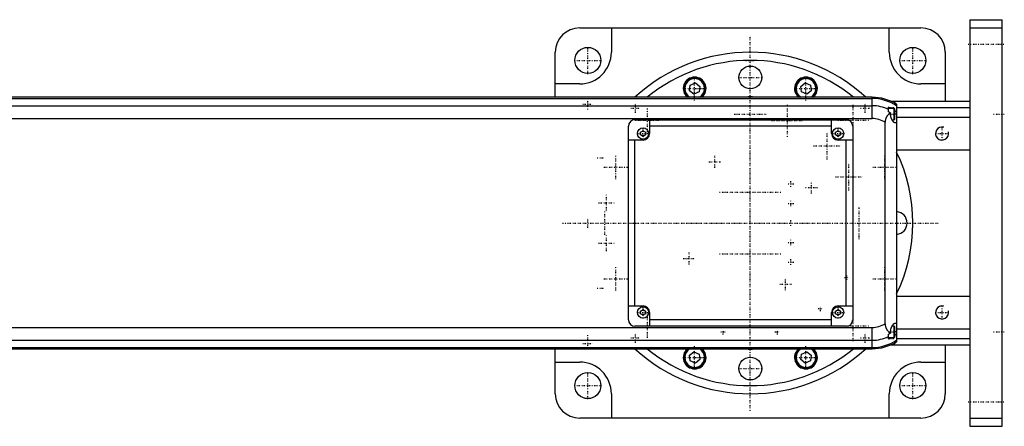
# Model space of a CAD drawing. Extents: x -1055 to 156, y -125 to 125.
# Tile 2 of 2: x -450 to 156, y -125 to 125. Entities that reach past the tile are written whole.
import ezdxf

# ---------------------------------------------------------------- set-up
doc = ezdxf.new("R2010")
doc.units = 0
doc.linetypes.add('CENTER', pattern=[1.5, 0.45, -0.5, 0.05, -0.5])
for name, color, linetype in [('AM_0', 7, 'CONTINUOUS'), ('AM_10', 7, 'CONTINUOUS'), ('AM_7', 7, 'CENTER')]:
    doc.layers.add(name, color=color, linetype=linetype)

msp = doc.modelspace()

# ---------------------------------------------------------------- linework, layer by layer
at = {"layer": 'AM_0', "color": 7, "linetype": 'CONTINUOUS'}
for p, q in [((135, 125), (155, 125)), ((135, 125), (135, -125)), ((155, -125), (155, 125)), ((-105, 120), (105, 120)), ((-85.5, 120), (-85.5, 105)), ((85.5, 105), (85.5, 120)), ((135, 120), (155, 120)), ((-120, 77.32), (-120, 105)), ((120, 105), (120, 75)), ((-105, 85.5), (-120, 85.5)), ((-37, 84.8), (-33.8, 86.12)), ((-33.8, 86.12), (-31.05, 84.01)), ((31.05, 84.01), (33.8, 86.12)), ((33.8, 86.12), (37, 84.8)), ((120, 85.5), (105, 85.5)), ((-37.45, 81.36), (-37, 84.8)), ((-34.7, 79.25), (-37.45, 81.36)), ((-31.5, 80.58), (-34.7, 79.25)), ((-31.05, 84.01), (-31.5, 80.58)), ((31.5, 80.58), (31.05, 84.01)), ((34.7, 79.25), (31.5, 80.58)), ((37.45, 81.36), (34.7, 79.25)), ((37, 84.8), (37.45, 81.36)), ((75, 77.32), (-659, 77.32)), ((-659, 76.54), (75, 76.54)), ((75, 64.2), (75, 77.32)), ((86.23, 75), (135, 75)), ((88.6, 74.5), (87.32, 74.5)), ((89, 74.1), (88.6, 74.5)), ((88.6, 73.84), (88.6, 74.5)), ((89, 73.62), (89, 74.1)), ((90, 73.02), (90, -73.02)), ((-659, 72.1), (75, 72.1)), ((85, 68.39), (85, 71.21)), ((88.6, 70.5), (85, 70.5)), ((86.34, 67), (86.34, 67.64)), ((89, 70.1), (88.6, 70.5)), ((88.6, 63.5), (88.6, 70.5)), ((89, 63.9), (89, 70.1)), ((90, 67), (89, 67)), ((90, 71), (135, 71)), ((-659, 64.2), (75, 64.2)), ((-71, 63.5), (59, 63.5)), ((-62, 63.5), (-62, 55)), ((50, 55), (50, 63.5)), ((83, -61.92), (83, 61.92)), ((87.2, 63.5), (88.6, 63.5)), ((88.6, 63.5), (89, 63.9)), ((90, 65), (135, 65)), ((-75, -59.5), (-75, 59.5)), ((-67.5, 55.87), (-66, 56.73)), ((-67.5, 54.13), (-67.5, 55.87)), ((-66, 56.73), (-64.5, 55.87)), ((-64.5, 55.87), (-64.5, 54.13)), ((50, 59.5), (-62, 59.5)), ((52.5, 55.87), (54, 56.73)), ((52.5, 54.13), (52.5, 55.87)), ((54, 56.73), (55.5, 55.87)), ((55.5, 55.87), (55.5, 54.13)), ((63, 59.5), (63, -59.5)), ((-66, 51), (-75, 51)), ((-71, -51), (-71, 51)), ((-66, 53.27), (-67.5, 54.13)), ((-64.5, 54.13), (-66, 53.27)), ((54, 53.27), (52.5, 54.13)), ((55.5, 54.13), (54, 53.27)), ((63, 51), (54, 51)), ((59, -51), (59, 51)), ((90, 45), (135, 45)), ((90, -45), (135, -45)), ((-75, -51), (-66, -51)), ((-67.5, -54.13), (-66, -53.27)), ((-67.5, -55.87), (-67.5, -54.13)), ((-66, -53.27), (-64.5, -54.13)), ((-64.5, -54.13), (-64.5, -55.87)), ((52.5, -54.13), (54, -53.27)), ((52.5, -55.87), (52.5, -54.13)), ((54, -51), (63, -51)), ((54, -53.27), (55.5, -54.13)), ((55.5, -54.13), (55.5, -55.87)), ((-66, -56.73), (-67.5, -55.87)), ((-64.5, -55.87), (-66, -56.73)), ((-62, -55), (-62, -63.5)), ((50, -59.5), (-62, -59.5)), ((50, -63.5), (50, -55)), ((54, -56.73), (52.5, -55.87)), ((55.5, -55.87), (54, -56.73)), ((-659, -64.2), (75, -64.2)), ((59, -63.5), (-71, -63.5)), ((75, -77.32), (75, -64.2)), ((88.6, -63.5), (87.2, -63.5)), ((89, -63.9), (88.6, -63.5)), ((88.6, -70.5), (88.6, -63.5)), ((89, -70.1), (89, -63.9)), ((90, -65), (135, -65)), ((-659, -72.1), (75, -72.1)), ((85, -71.21), (85, -68.39)), ((85, -70.5), (88.6, -70.5)), ((86.34, -67.64), (86.34, -67)), ((88.6, -70.5), (89, -70.1)), ((90, -67), (89, -67)), ((90, -71), (135, -71)), ((-659, -76.54), (75, -76.54)), ((-659, -77.32), (75, -77.32)), ((-120, -105), (-120, -77.32)), ((86.23, -75), (135, -75)), ((87.32, -74.5), (88.6, -74.5)), ((88.6, -74.5), (88.6, -73.84)), ((88.6, -74.5), (89, -74.1)), ((89, -74.1), (89, -73.62)), ((120, -75), (120, -105)), ((-37.45, -81.36), (-34.7, -79.25)), ((-37, -84.8), (-37.45, -81.36)), ((-33.8, -86.12), (-37, -84.8)), ((-34.7, -79.25), (-31.5, -80.58)), ((-31.05, -84.01), (-33.8, -86.12)), ((-31.5, -80.58), (-31.05, -84.01)), ((31.05, -84.01), (31.5, -80.58)), ((33.8, -86.12), (31.05, -84.01)), ((31.5, -80.58), (34.7, -79.25)), ((37, -84.8), (33.8, -86.12)), ((34.7, -79.25), (37.45, -81.36)), ((37.45, -81.36), (37, -84.8)), ((-120, -85.5), (-105, -85.5)), ((105, -85.5), (120, -85.5)), ((-85.5, -105), (-85.5, -120)), ((85.5, -120), (85.5, -105)), ((105, -120), (-105, -120)), ((135, -120), (155, -120)), ((135, -125), (155, -125))]:
    msp.add_line(p, q, dxfattribs=at)
for points in [[(86.34, 67.64, 0), (86.2, 67.57, 0), (85.92, 67.42, 0), (85.64, 67.24, 0), (85.5, 67.14, 0), (85.36, 67.04, 0), (85.1, 66.82, 0), (84.84, 66.59, 0), (84.59, 66.32, 0), (84.45, 66.16, 0), (84.41, 66.11, 0), (84.37, 66.07, 0), (84.35, 66.04, 0), (84.33, 66.02, 0), (84.29, 65.97, 0), (84.25, 65.92, 0), (84.21, 65.87, 0), (84.17, 65.81, 0), (84.14, 65.76, 0), (84.12, 65.73, 0), (84.1, 65.71, 0), (84.06, 65.65, 0), (84.03, 65.6, 0), (84.01, 65.57, 0), (83.99, 65.54, 0), (83.96, 65.49, 0), (83.92, 65.43, 0), (83.9, 65.4, 0), (83.89, 65.38, 0), (83.85, 65.32, 0), (83.82, 65.26, 0), (83.79, 65.2, 0), (83.75, 65.14, 0), (83.72, 65.08, 0), (83.71, 65.05, 0), (83.69, 65.02, 0), (83.66, 64.96, 0), (83.63, 64.9, 0), (83.6, 64.83, 0), (83.57, 64.77, 0), (83.54, 64.71, 0), (83.53, 64.68, 0), (83.52, 64.64, 0), (83.49, 64.58, 0), (83.46, 64.52, 0), (83.44, 64.45, 0), (83.41, 64.39, 0), (83.39, 64.32, 0), (83.38, 64.29, 0), (83.37, 64.25, 0), (83.34, 64.19, 0), (83.32, 64.12, 0), (83.3, 64.05, 0), (83.28, 63.98, 0), (83.26, 63.92, 0), (83.25, 63.88, 0), (83.24, 63.85, 0), (83.22, 63.78, 0), (83.2, 63.71, 0), (83.19, 63.64, 0), (83.17, 63.57, 0), (83.16, 63.5, 0), (83.15, 63.46, 0), (83.14, 63.43, 0), (83.13, 63.36, 0), (83.11, 63.28, 0), (83.11, 63.25, 0), (83.1, 63.21, 0), (83.09, 63.14, 0), (83.08, 63.07, 0), (83.07, 63.03, 0), (83.07, 62.99, 0), (83.06, 62.92, 0), (83.05, 62.85, 0), (83.04, 62.77, 0), (83.04, 62.7, 0), (83.03, 62.63, 0), (83.03, 62.59, 0), (83.02, 62.55, 0), (83.02, 62.48, 0), (83.01, 62.41, 0), (83, 62.15, 0), (83, 61.92, 0)], [(89.23, 61.5, 0), (89.22, 61.5, 0), (89.19, 61.5, 0), (89.16, 61.5, 0), (89.15, 61.5, 0), (89.14, 61.51, 0), (89.11, 61.51, 0), (89.08, 61.52, 0), (89.05, 61.52, 0), (89.02, 61.53, 0), (88.99, 61.54, 0), (88.98, 61.54, 0), (88.96, 61.55, 0), (88.93, 61.56, 0), (88.9, 61.57, 0), (88.87, 61.59, 0), (88.84, 61.6, 0), (88.81, 61.62, 0), (88.79, 61.63, 0), (88.78, 61.63, 0), (88.74, 61.65, 0), (88.71, 61.67, 0), (88.69, 61.68, 0), (88.68, 61.69, 0), (88.64, 61.71, 0), (88.61, 61.74, 0), (88.59, 61.75, 0), (88.58, 61.76, 0), (88.54, 61.78, 0), (88.51, 61.81, 0), (88.48, 61.84, 0), (88.44, 61.86, 0), (88.41, 61.89, 0), (88.39, 61.91, 0), (88.37, 61.92, 0), (88.34, 61.96, 0), (88.3, 61.99, 0), (88.27, 62.02, 0), (88.23, 62.05, 0), (88.2, 62.09, 0), (88.18, 62.11, 0), (88.16, 62.13, 0), (88.13, 62.16, 0), (88.09, 62.2, 0), (88.05, 62.24, 0), (88.02, 62.28, 0), (87.98, 62.32, 0), (87.97, 62.34, 0), (87.95, 62.36, 0), (87.91, 62.41, 0), (87.88, 62.45, 0), (87.84, 62.49, 0), (87.81, 62.54, 0), (87.77, 62.59, 0), (87.76, 62.61, 0), (87.74, 62.63, 0), (87.7, 62.68, 0), (87.67, 62.73, 0), (87.64, 62.78, 0), (87.6, 62.83, 0), (87.57, 62.88, 0), (87.55, 62.9, 0), (87.53, 62.93, 0), (87.5, 62.98, 0), (87.47, 63.03, 0), (87.45, 63.06, 0), (87.44, 63.09, 0), (87.4, 63.14, 0), (87.37, 63.19, 0), (87.36, 63.22, 0), (87.34, 63.25, 0), (87.31, 63.3, 0), (87.28, 63.36, 0), (87.24, 63.42, 0), (87.21, 63.48, 0), (87.18, 63.54, 0), (87.17, 63.57, 0), (87.15, 63.6, 0), (87.12, 63.66, 0), (87.09, 63.72, 0), (87.06, 63.79, 0), (87.03, 63.85, 0), (87, 63.92, 0), (86.98, 63.95, 0), (86.97, 63.99, 0), (86.94, 64.05, 0), (86.91, 64.12, 0), (86.88, 64.19, 0), (86.86, 64.26, 0), (86.83, 64.33, 0), (86.82, 64.37, 0), (86.8, 64.41, 0), (86.78, 64.48, 0), (86.75, 64.55, 0), (86.73, 64.63, 0), (86.7, 64.7, 0), (86.68, 64.78, 0), (86.67, 64.81, 0), (86.65, 64.85, 0), (86.63, 64.93, 0), (86.61, 65.01, 0), (86.59, 65.08, 0), (86.57, 65.16, 0), (86.55, 65.24, 0), (86.54, 65.28, 0), (86.53, 65.32, 0), (86.51, 65.4, 0), (86.49, 65.48, 0), (86.49, 65.52, 0), (86.48, 65.56, 0), (86.46, 65.64, 0), (86.45, 65.72, 0), (86.44, 65.77, 0), (86.43, 65.81, 0), (86.42, 65.89, 0), (86.41, 65.97, 0), (86.4, 66.05, 0), (86.39, 66.13, 0), (86.38, 66.22, 0), (86.37, 66.26, 0), (86.37, 66.3, 0), (86.36, 66.38, 0), (86.36, 66.47, 0), (86.35, 66.55, 0), (86.35, 66.63, 0), (86.34, 66.71, 0), (86.34, 66.75, 0), (86.34, 66.8, 0), (86.34, 66.88, 0), (86.34, 66.96, 0), (86.34, 67, 0)], [(90, 62.39, 0), (89.99, 62.34, 0), (89.96, 62.25, 0), (89.93, 62.16, 0), (89.91, 62.12, 0), (89.9, 62.08, 0), (89.86, 62, 0), (89.83, 61.93, 0), (89.79, 61.86, 0), (89.75, 61.8, 0), (89.71, 61.74, 0), (89.69, 61.72, 0), (89.66, 61.69, 0), (89.62, 61.65, 0), (89.57, 61.61, 0), (89.52, 61.58, 0), (89.47, 61.55, 0), (89.42, 61.53, 0), (89.39, 61.52, 0), (89.37, 61.52, 0), (89.31, 61.51, 0), (89.26, 61.5, 0), (89.23, 61.5, 0)], [(83, -61.92, 0), (83, -62.15, 0), (83.01, -62.41, 0), (83.02, -62.48, 0), (83.02, -62.55, 0), (83.03, -62.59, 0), (83.03, -62.63, 0), (83.04, -62.7, 0), (83.04, -62.77, 0), (83.05, -62.85, 0), (83.06, -62.92, 0), (83.07, -62.99, 0), (83.07, -63.03, 0), (83.08, -63.07, 0), (83.09, -63.14, 0), (83.1, -63.21, 0), (83.11, -63.25, 0), (83.11, -63.28, 0), (83.13, -63.36, 0), (83.14, -63.43, 0), (83.15, -63.46, 0), (83.16, -63.5, 0), (83.17, -63.57, 0), (83.19, -63.64, 0), (83.21, -63.71, 0), (83.22, -63.78, 0), (83.24, -63.86, 0), (83.25, -63.89, 0), (83.26, -63.93, 0), (83.28, -63.99, 0), (83.3, -64.06, 0), (83.32, -64.13, 0), (83.35, -64.2, 0), (83.37, -64.27, 0), (83.38, -64.3, 0), (83.39, -64.33, 0), (83.42, -64.4, 0), (83.44, -64.47, 0), (83.47, -64.53, 0), (83.49, -64.6, 0), (83.52, -64.66, 0), (83.54, -64.69, 0), (83.55, -64.72, 0), (83.58, -64.79, 0), (83.61, -64.85, 0), (83.64, -64.91, 0), (83.67, -64.97, 0), (83.7, -65.03, 0), (83.71, -65.06, 0), (83.73, -65.09, 0), (83.76, -65.15, 0), (83.79, -65.21, 0), (83.83, -65.27, 0), (83.86, -65.33, 0), (83.89, -65.39, 0), (83.91, -65.42, 0), (83.93, -65.45, 0), (83.96, -65.5, 0), (84, -65.56, 0), (84.02, -65.59, 0), (84.04, -65.61, 0), (84.07, -65.67, 0), (84.11, -65.72, 0), (84.13, -65.75, 0), (84.15, -65.78, 0), (84.19, -65.83, 0), (84.22, -65.88, 0), (84.26, -65.93, 0), (84.3, -65.98, 0), (84.34, -66.03, 0), (84.36, -66.06, 0), (84.38, -66.08, 0), (84.42, -66.13, 0), (84.46, -66.18, 0), (84.6, -66.34, 0), (84.86, -66.6, 0), (85.11, -66.84, 0), (85.38, -67.05, 0), (85.51, -67.15, 0), (85.65, -67.25, 0), (85.92, -67.42, 0), (86.2, -67.57, 0), (86.34, -67.64, 0)], [(86.34, -67, 0), (86.34, -66.96, 0), (86.34, -66.88, 0), (86.34, -66.8, 0), (86.34, -66.75, 0), (86.34, -66.71, 0), (86.35, -66.63, 0), (86.35, -66.55, 0), (86.36, -66.47, 0), (86.36, -66.38, 0), (86.37, -66.3, 0), (86.37, -66.26, 0), (86.38, -66.22, 0), (86.39, -66.13, 0), (86.4, -66.05, 0), (86.41, -65.97, 0), (86.42, -65.89, 0), (86.43, -65.81, 0), (86.44, -65.77, 0), (86.45, -65.72, 0), (86.46, -65.64, 0), (86.48, -65.56, 0), (86.49, -65.52, 0), (86.49, -65.48, 0), (86.51, -65.4, 0), (86.53, -65.32, 0), (86.54, -65.28, 0), (86.55, -65.24, 0), (86.57, -65.16, 0), (86.59, -65.08, 0), (86.61, -65.01, 0), (86.63, -64.93, 0), (86.65, -64.85, 0), (86.67, -64.81, 0), (86.68, -64.78, 0), (86.7, -64.7, 0), (86.73, -64.63, 0), (86.75, -64.55, 0), (86.78, -64.48, 0), (86.8, -64.41, 0), (86.82, -64.37, 0), (86.83, -64.33, 0), (86.86, -64.26, 0), (86.88, -64.19, 0), (86.91, -64.12, 0), (86.94, -64.05, 0), (86.97, -63.99, 0), (86.98, -63.95, 0), (87, -63.92, 0), (87.03, -63.85, 0), (87.06, -63.79, 0), (87.09, -63.72, 0), (87.12, -63.66, 0), (87.15, -63.6, 0), (87.17, -63.57, 0), (87.18, -63.54, 0), (87.21, -63.48, 0), (87.24, -63.42, 0), (87.28, -63.36, 0), (87.31, -63.3, 0), (87.34, -63.25, 0), (87.36, -63.22, 0), (87.37, -63.19, 0), (87.4, -63.14, 0), (87.44, -63.09, 0), (87.45, -63.06, 0), (87.47, -63.03, 0), (87.5, -62.98, 0), (87.53, -62.93, 0), (87.55, -62.9, 0), (87.57, -62.88, 0), (87.6, -62.83, 0), (87.64, -62.78, 0), (87.67, -62.73, 0), (87.7, -62.68, 0), (87.74, -62.63, 0), (87.76, -62.61, 0), (87.77, -62.59, 0), (87.81, -62.54, 0), (87.84, -62.49, 0), (87.88, -62.45, 0), (87.91, -62.41, 0), (87.95, -62.36, 0), (87.97, -62.34, 0), (87.98, -62.32, 0), (88.02, -62.28, 0), (88.05, -62.24, 0), (88.09, -62.2, 0), (88.13, -62.16, 0), (88.16, -62.13, 0), (88.18, -62.11, 0), (88.2, -62.09, 0), (88.23, -62.05, 0), (88.27, -62.02, 0), (88.3, -61.99, 0), (88.34, -61.96, 0), (88.37, -61.92, 0), (88.39, -61.91, 0), (88.41, -61.89, 0), (88.44, -61.86, 0), (88.48, -61.84, 0), (88.51, -61.81, 0), (88.54, -61.78, 0), (88.58, -61.76, 0), (88.59, -61.75, 0), (88.61, -61.74, 0), (88.64, -61.71, 0), (88.68, -61.69, 0), (88.69, -61.68, 0), (88.71, -61.67, 0), (88.74, -61.65, 0), (88.78, -61.63, 0), (88.79, -61.63, 0), (88.81, -61.62, 0), (88.84, -61.6, 0), (88.87, -61.59, 0), (88.9, -61.57, 0), (88.93, -61.56, 0), (88.96, -61.55, 0), (88.98, -61.54, 0), (88.99, -61.54, 0), (89.02, -61.53, 0), (89.05, -61.52, 0), (89.08, -61.52, 0), (89.11, -61.51, 0), (89.14, -61.51, 0), (89.15, -61.5, 0), (89.16, -61.5, 0), (89.19, -61.5, 0), (89.22, -61.5, 0), (89.23, -61.5, 0)], [(89.23, -61.5, 0), (89.26, -61.5, 0), (89.31, -61.51, 0), (89.37, -61.52, 0), (89.39, -61.52, 0), (89.42, -61.53, 0), (89.47, -61.55, 0), (89.52, -61.58, 0), (89.57, -61.61, 0), (89.62, -61.65, 0), (89.66, -61.69, 0), (89.69, -61.72, 0), (89.71, -61.74, 0), (89.75, -61.8, 0), (89.79, -61.86, 0), (89.83, -61.93, 0), (89.86, -62, 0), (89.9, -62.08, 0), (89.91, -62.12, 0), (89.93, -62.16, 0), (89.96, -62.25, 0), (89.99, -62.34, 0), (90, -62.39, 0)]]:
    msp.add_polyline3d(points, dxfattribs=at)
for centre, radius in [((-100, 100), 8), ((100, 100), 8), ((0, 89.5), 7), ((-66, 55), 3.5), ((54, 55), 3.5), ((-66, -55), 3.5), ((54, -55), 3.5), ((0, -89.5), 7), ((-100, -100), 8), ((100, -100), 8)]:
    msp.add_circle(centre, radius, dxfattribs=at)
for centre, radius, start, end in [((-105, 105), 15, 90, 180), ((105, 105), 15, 0, 90), ((-105, 105), 19.5, 270, 0), ((0, 0), 105, 47.42403, 132.57597), ((105, 105), 19.5, 180, 270), ((0, 0), 100, 50.64212, 129.35788), ((-34.25, 82.69), 7, 309.93747, 230.06253), ((-34.25, 82.69), 6.5, 304.33785, 235.66215), ((-34.25, 82.69), 6.1, 298.37309, 241.62691), ((34.25, 82.69), 7, 309.93747, 230.06253), ((34.25, 82.69), 6.5, 304.33785, 235.66215), ((34.25, 82.69), 6.1, 298.37309, 241.62691), ((0, 0), 77.5, 86.09423, 93.90577), ((75, 49), 28.32, 58.01745, 90), ((75, 49), 27.54, 57.0038, 90), ((75, 49), 23.1, 64.3441, 90), ((75, 49), 24.36, 61.95471, 65.76372), ((75, 49), 21.81, 58.68726, 62.71524), ((75, 49), 24.36, 51.9935, 54.92132), ((-71, 59.5), 4, 90, 180), ((59, 59.5), 4, 0, 90), ((75, 49), 15.2, 58.24314, 90), ((-66, 55), 4, 270, 0), ((54, 55), 4, 180, 270), ((0, 0), 100, 334.15807, 25.84193), ((89.5, 0), 7, 274.09604, 85.90396), ((-66, -55), 4, 0, 90), ((54, -55), 4, 90, 180), ((-71, -59.5), 4, 180, 270), ((59, -59.5), 4, 270, 0), ((75, -49), 15.2, 270, 301.75686), ((75, -49), 23.1, 270, 295.6559), ((75, -49), 27.54, 270, 302.9962), ((75, -49), 21.81, 297.28476, 301.31274), ((75, -49), 24.36, 294.23628, 298.04529), ((75, -49), 24.36, 305.07868, 308.0065), ((0, 0), 105, 227.42403, 312.57597), ((0, 0), 100, 230.64212, 309.35788), ((-34.25, -82.69), 7, 129.93747, 50.06253), ((-34.25, -82.69), 6.5, 124.33785, 55.66215), ((-34.25, -82.69), 6.1, 118.37309, 61.62691), ((0, 0), 77.5, 266.09423, 273.90577), ((34.25, -82.69), 7, 129.93747, 50.06253), ((34.25, -82.69), 6.5, 124.33785, 55.66215), ((34.25, -82.69), 6.1, 118.37309, 61.62691), ((75, -49), 28.32, 270, 301.98255), ((-105, -105), 19.5, 0, 90), ((105, -105), 19.5, 90, 180), ((-105, -105), 15, 180, 270), ((105, -105), 15, 270, 0)]:
    msp.add_arc(centre, radius, start, end, dxfattribs=at)
at = {"layer": 'AM_10', "color": 7, "linetype": 'CONTINUOUS'}
for centre in [(118, 55), (118, -55)]:
    msp.add_arc(centre, 4, 75, 15, dxfattribs=at)
at = {"layer": 'AM_7', "color": 4, "linetype": 'CENTER'}
for p, q in [((0, -115.5), (0, 115.5)), ((134, 110), (156, 110)), ((-100, 91.6), (-100, 108.4)), ((100, 91.6), (100, 108.4)), ((-108.4, 100), (-91.6, 100)), ((-2.89, 100), (2.89, 100)), ((91.6, 100), (108.4, 100)), ((-34.25, 75.34), (-34.25, 90.04)), ((-7.35, 89.5), (7.35, 89.5)), ((34.25, 75.34), (34.25, 90.04)), ((-41.6, 82.69), (-26.9, 82.69)), ((26.9, 82.69), (41.6, 82.69)), ((-103.15, 73), (-96.85, 73)), ((-100, 69.85), (-100, 76.15)), ((-70.71, 67.82), (-70.71, 73.6)), ((22.92, 52.98), (22.92, 72.93)), ((63.29, 53.84), (63.29, 72.74)), ((70.71, 67.82), (70.71, 73.6)), ((-73.6, 70.71), (-67.82, 70.71)), ((-63.29, 55.94), (-63.29, 70.64)), ((-9.97, 67), (9.97, 67)), ((67.82, 70.71), (73.6, 70.71)), ((84.8, 71), (89.2, 71)), ((84.8, 67), (89.2, 67)), ((149.7, 67), (156.3, 67)), ((-70.64, 63.29), (-55.94, 63.29)), ((12.94, 62.96), (32.89, 62.96)), ((53.84, 63.29), (72.74, 63.29)), ((-69.67, 55), (-62.33, 55)), ((-66, 51.33), (-66, 58.68)), ((47.38, 38.98), (47.38, 55.78)), ((50.33, 55), (57.67, 55)), ((54, 51.33), (54, 58.68)), ((113.8, 55), (122.2, 55)), ((118, 50.8), (118, 59.2)), ((0, -47.25), (0, 47.25)), ((38.98, 47.38), (55.78, 47.38)), ((-94.2, 40), (-89.8, 40)), ((-82.69, 26.9), (-82.69, 41.6)), ((-25.43, 37.67), (-18.08, 37.67)), ((-21.75, 34), (-21.75, 41.35)), ((60.72, 19.92), (60.72, 36.72)), ((82.69, 26.9), (82.69, 41.6)), ((-90.04, 34.25), (-75.34, 34.25)), ((75.34, 34.25), (90.04, 34.25)), ((25, 22.27), (25, 25.73)), ((37.67, 18.07), (37.67, 25.43)), ((52.32, 28.32), (69.12, 28.32)), ((-18.9, 19), (18.9, 19)), ((23.27, 24), (26.73, 24)), ((34, 21.75), (41.35, 21.75)), ((-93.32, 12.5), (-83.88, 12.5)), ((-88.6, 7.78), (-88.6, 17.23)), ((25, 10.27), (25, 13.73)), ((-89.5, -7.35), (-89.5, 7.35)), ((23.27, 12), (26.73, 12)), ((67, -9.97), (67, 9.97)), ((-100, -2.89), (-100, 2.89)), ((-47.25, 0), (47.25, 0)), ((25, -1.73), (25, 1.73)), ((100, -2.89), (100, 2.89)), ((-115.5, 0), (115.5, 0)), ((-88.6, -17.22), (-88.6, -7.77)), ((23.27, -12), (26.73, -12)), ((25, -13.73), (25, -10.27)), ((-93.32, -12.5), (-83.88, -12.5)), ((-37.67, -25.43), (-37.67, -18.08)), ((-41.35, -21.75), (-34, -21.75)), ((-18.9, -19), (18.9, -19)), ((23.27, -24), (26.73, -24)), ((25, -25.73), (25, -22.27)), ((-82.69, -41.6), (-82.69, -26.9)), ((82.69, -41.6), (82.69, -26.9)), ((-90.04, -34.25), (-75.34, -34.25)), ((21.75, -41.35), (21.75, -34)), ((57.89, -33.49), (60.83, -33.49)), ((59.36, -34.96), (59.36, -32.02)), ((75.34, -34.25), (90.04, -34.25)), ((-94.2, -40), (-89.8, -40)), ((18.07, -37.67), (25.43, -37.67)), ((-66, -58.67), (-66, -51.32)), ((41.82, -52.64), (44.76, -52.64)), ((43.29, -54.11), (43.29, -51.17)), ((54, -58.67), (54, -51.32)), ((63.29, -72.74), (63.29, -53.84)), ((118, -59.2), (118, -50.8)), ((-69.67, -55), (-62.33, -55)), ((-63.29, -70.64), (-63.29, -55.94)), ((50.33, -55), (57.67, -55)), ((113.8, -55), (122.2, -55)), ((-70.64, -63.29), (-55.94, -63.29)), ((-16.65, -68.47), (-16.65, -65.53)), ((16.65, -68.47), (16.65, -65.53)), ((53.84, -63.29), (72.74, -63.29)), ((-103.15, -72), (-96.85, -72)), ((-100, -77.15), (-100, -68.85)), ((-73.6, -70.71), (-67.82, -70.71)), ((-70.71, -73.6), (-70.71, -67.82)), ((-18.12, -67), (-15.18, -67)), ((15.18, -67), (18.12, -67)), ((67.82, -70.71), (73.6, -70.71)), ((70.71, -73.6), (70.71, -67.82)), ((84.8, -67), (89.2, -67)), ((84.8, -71), (89.2, -71)), ((149.7, -67), (156.3, -67)), ((-103.15, -74), (-96.85, -74)), ((-34.25, -90.04), (-34.25, -75.34)), ((34.25, -90.04), (34.25, -75.34)), ((-41.6, -82.69), (-26.9, -82.69)), ((26.9, -82.69), (41.6, -82.69)), ((-7.35, -89.5), (7.35, -89.5)), ((-100, -108.4), (-100, -91.6)), ((100, -108.4), (100, -91.6)), ((-108.4, -100), (-91.6, -100)), ((-2.89, -100), (2.89, -100)), ((91.6, -100), (108.4, -100)), ((134, -110), (156, -110))]:
    msp.add_line(p, q, dxfattribs=at)

doc.saveas('drawing.dxf')
